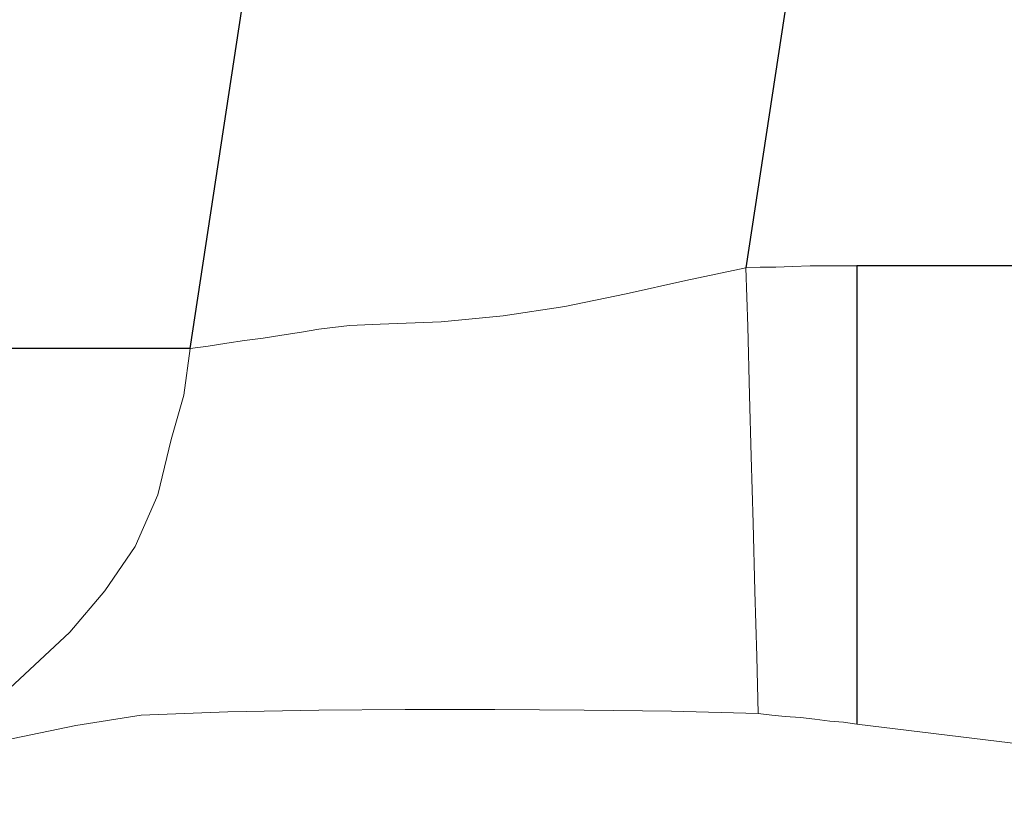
# Model space of a CAD drawing. Header units: inches. Extents: x 0 to 612, y 155 to 655.
# Tile 83 of 138: x 48.29 to 50.12, y 398.34 to 399.8. Entities that reach past the tile are written whole.
import ezdxf

# ---------------------------------------------------------------- set-up
doc = ezdxf.new("R2010")
doc.units = ezdxf.units.IN
doc.header["$MEASUREMENT"] = 0
doc.layers.add('Layer 1', color=7, linetype='Continuous')

# ---------------------------------------------------------------- blocks, each defined once
blk = doc.blocks.new('block 6006')
at = {"layer": 'Layer 1', "lineweight": 0}
for points in [[(49.8428, 398.4941)], [(50.2236, 398.4478)]]:
    blk.add_lwpolyline(points, dxfattribs=at)
blk.add_open_spline([(50.2236, 398.4478), (50.2236, 398.4478), (49.8428, 398.4941), (49.8428, 398.4941), (49.8428, 398.4941), (50.2236, 398.4478), (50.2236, 398.4478)], degree=3, knots=[0, 0, 0, 0, 1, 1, 1, 2, 2, 2, 2], dxfattribs=at)
blk = doc.blocks.new('block 5999')
at = {"layer": 'Layer 1'}
blk.add_blockref('block 6006', (0, 0), dxfattribs=at)
blk = doc.blocks.new('block 5998')
at = {"layer": 'Layer 1'}
blk.add_blockref('block 5999', (0, 0), dxfattribs=at)
blk = doc.blocks.new('block 6021')
at = {"layer": 'Layer 1', "color": 7, "lineweight": 25}
blk.add_lwpolyline([(49.8428, 399.3433), (49.8428, 398.4941)], dxfattribs=at)
blk = doc.blocks.new('block 6020')
at = {"layer": 'Layer 1'}
blk.add_blockref('block 6021', (0, 0), dxfattribs=at)
blk = doc.blocks.new('block 6019')
at = {"layer": 'Layer 1'}
blk.add_blockref('block 6020', (0, 0), dxfattribs=at)
blk = doc.blocks.new('block 6024')
at = {"layer": 'Layer 1', "color": 7, "lineweight": 25}
blk.add_lwpolyline([(61.686, 399.3433), (49.8428, 399.3433)], dxfattribs=at)
blk = doc.blocks.new('block 6023')
at = {"layer": 'Layer 1'}
blk.add_blockref('block 6024', (0, 0), dxfattribs=at)
blk = doc.blocks.new('block 6022')
at = {"layer": 'Layer 1'}
blk.add_blockref('block 6023', (0, 0), dxfattribs=at)
blk = doc.blocks.new('block 6079')
at = {"layer": 'Layer 1', "lineweight": 0}
for points in [[(49.8179, 398.4976)], [(49.8428, 398.4941)]]:
    blk.add_lwpolyline(points, dxfattribs=at)
blk.add_open_spline([(49.8428, 398.4941), (49.8428, 398.4941), (49.8179, 398.4976), (49.8179, 398.4976), (49.8179, 398.4976), (49.8428, 398.4941), (49.8428, 398.4941)], degree=3, knots=[0, 0, 0, 0, 1, 1, 1, 2, 2, 2, 2], dxfattribs=at)
blk = doc.blocks.new('block 6080')
at = {"layer": 'Layer 1', "lineweight": 0}
for points in [[(49.793, 398.4995)], [(49.8179, 398.4976)]]:
    blk.add_lwpolyline(points, dxfattribs=at)
blk.add_open_spline([(49.8179, 398.4976), (49.8179, 398.4976), (49.793, 398.4995), (49.793, 398.4995), (49.793, 398.4995), (49.8179, 398.4976), (49.8179, 398.4976)], degree=3, knots=[0, 0, 0, 0, 1, 1, 1, 2, 2, 2, 2], dxfattribs=at)
blk = doc.blocks.new('block 6081')
at = {"layer": 'Layer 1', "lineweight": 0}
for points in [[(49.7651, 398.5029)], [(49.793, 398.4995)]]:
    blk.add_lwpolyline(points, dxfattribs=at)
blk.add_open_spline([(49.793, 398.4995), (49.793, 398.4995), (49.7651, 398.5029), (49.7651, 398.5029), (49.7651, 398.5029), (49.793, 398.4995), (49.793, 398.4995)], degree=3, knots=[0, 0, 0, 0, 1, 1, 1, 2, 2, 2, 2], dxfattribs=at)
blk = doc.blocks.new('block 6082')
at = {"layer": 'Layer 1', "lineweight": 0}
for points in [[(49.7383, 398.5059)], [(49.7651, 398.5029)]]:
    blk.add_lwpolyline(points, dxfattribs=at)
blk.add_open_spline([(49.7651, 398.5029), (49.7651, 398.5029), (49.7383, 398.5059), (49.7383, 398.5059), (49.7383, 398.5059), (49.7651, 398.5029), (49.7651, 398.5029)], degree=3, knots=[0, 0, 0, 0, 1, 1, 1, 2, 2, 2, 2], dxfattribs=at)
blk = doc.blocks.new('block 6083')
at = {"layer": 'Layer 1', "lineweight": 0}
for points in [[(49.71, 398.5083)], [(49.7383, 398.5059)]]:
    blk.add_lwpolyline(points, dxfattribs=at)
blk.add_open_spline([(49.7383, 398.5059), (49.7383, 398.5059), (49.71, 398.5083), (49.71, 398.5083), (49.71, 398.5083), (49.7383, 398.5059), (49.7383, 398.5059)], degree=3, knots=[0, 0, 0, 0, 1, 1, 1, 2, 2, 2, 2], dxfattribs=at)
blk = doc.blocks.new('block 6084')
at = {"layer": 'Layer 1', "lineweight": 0}
for points in [[(49.6851, 398.5103)], [(49.71, 398.5083)]]:
    blk.add_lwpolyline(points, dxfattribs=at)
blk.add_open_spline([(49.71, 398.5083), (49.71, 398.5083), (49.6851, 398.5103), (49.6851, 398.5103), (49.6851, 398.5103), (49.71, 398.5083), (49.71, 398.5083)], degree=3, knots=[0, 0, 0, 0, 1, 1, 1, 2, 2, 2, 2], dxfattribs=at)
blk = doc.blocks.new('block 6085')
at = {"layer": 'Layer 1', "lineweight": 0}
for points in [[(49.6602, 398.5137)], [(49.6851, 398.5103)]]:
    blk.add_lwpolyline(points, dxfattribs=at)
blk.add_open_spline([(49.6851, 398.5103), (49.6851, 398.5103), (49.6602, 398.5137), (49.6602, 398.5137), (49.6602, 398.5137), (49.6851, 398.5103), (49.6851, 398.5103)], degree=3, knots=[0, 0, 0, 0, 1, 1, 1, 2, 2, 2, 2], dxfattribs=at)
blk = doc.blocks.new('block 6078')
at = {"layer": 'Layer 1'}
for name in ['block 6085', 'block 6084', 'block 6083', 'block 6082', 'block 6081', 'block 6080', 'block 6079']:
    blk.add_blockref(name, (0, 0), dxfattribs=at)
blk = doc.blocks.new('block 6077')
at = {"layer": 'Layer 1'}
blk.add_blockref('block 6078', (0, 0), dxfattribs=at)
blk = doc.blocks.new('block 6115')
at = {"layer": 'Layer 1', "lineweight": 0}
for points in [[(49.499, 398.5181)], [(49.6602, 398.5137)]]:
    blk.add_lwpolyline(points, dxfattribs=at)
blk.add_open_spline([(49.6602, 398.5137), (49.6602, 398.5137), (49.499, 398.5181), (49.499, 398.5181), (49.499, 398.5181), (49.6602, 398.5137), (49.6602, 398.5137)], degree=3, knots=[0, 0, 0, 0, 1, 1, 1, 2, 2, 2, 2], dxfattribs=at)
blk = doc.blocks.new('block 6116')
at = {"layer": 'Layer 1', "lineweight": 0}
for points in [[(49.3374, 398.52)], [(49.499, 398.5181)]]:
    blk.add_lwpolyline(points, dxfattribs=at)
blk.add_open_spline([(49.499, 398.5181), (49.499, 398.5181), (49.3374, 398.52), (49.3374, 398.52), (49.3374, 398.52), (49.499, 398.5181), (49.499, 398.5181)], degree=3, knots=[0, 0, 0, 0, 1, 1, 1, 2, 2, 2, 2], dxfattribs=at)
blk = doc.blocks.new('block 6117')
at = {"layer": 'Layer 1', "lineweight": 0}
for points in [[(49.1719, 398.521)], [(49.3374, 398.52)]]:
    blk.add_lwpolyline(points, dxfattribs=at)
blk.add_open_spline([(49.3374, 398.52), (49.3374, 398.52), (49.1719, 398.521), (49.1719, 398.521), (49.1719, 398.521), (49.3374, 398.52), (49.3374, 398.52)], degree=3, knots=[0, 0, 0, 0, 1, 1, 1, 2, 2, 2, 2], dxfattribs=at)
blk = doc.blocks.new('block 6118')
at = {"layer": 'Layer 1', "lineweight": 0}
for points in [[(49.0054, 398.521)], [(49.1719, 398.521)]]:
    blk.add_lwpolyline(points, dxfattribs=at)
blk.add_open_spline([(49.1719, 398.521), (49.1719, 398.521), (49.0054, 398.521), (49.0054, 398.521), (49.0054, 398.521), (49.1719, 398.521), (49.1719, 398.521)], degree=3, knots=[0, 0, 0, 0, 1, 1, 1, 2, 2, 2, 2], dxfattribs=at)
blk = doc.blocks.new('block 6119')
at = {"layer": 'Layer 1', "lineweight": 0}
for points in [[(48.8457, 398.52)], [(49.0054, 398.521)]]:
    blk.add_lwpolyline(points, dxfattribs=at)
blk.add_open_spline([(49.0054, 398.521), (49.0054, 398.521), (48.8457, 398.52), (48.8457, 398.52), (48.8457, 398.52), (49.0054, 398.521), (49.0054, 398.521)], degree=3, knots=[0, 0, 0, 0, 1, 1, 1, 2, 2, 2, 2], dxfattribs=at)
blk = doc.blocks.new('block 6120')
at = {"layer": 'Layer 1', "lineweight": 0}
for points in [[(48.6772, 398.5166)], [(48.8457, 398.52)]]:
    blk.add_lwpolyline(points, dxfattribs=at)
blk.add_open_spline([(48.8457, 398.52), (48.8457, 398.52), (48.6772, 398.5166), (48.6772, 398.5166), (48.6772, 398.5166), (48.8457, 398.52), (48.8457, 398.52)], degree=3, knots=[0, 0, 0, 0, 1, 1, 1, 2, 2, 2, 2], dxfattribs=at)
blk = doc.blocks.new('block 6121')
at = {"layer": 'Layer 1', "lineweight": 0}
for points in [[(48.6772, 398.5166)], [(48.5166, 398.5103)]]:
    blk.add_lwpolyline(points, dxfattribs=at)
blk.add_open_spline([(48.6772, 398.5166), (48.6772, 398.5166), (48.5166, 398.5103), (48.5166, 398.5103), (48.5166, 398.5103), (48.6772, 398.5166), (48.6772, 398.5166)], degree=3, knots=[0, 0, 0, 0, 1, 1, 1, 2, 2, 2, 2], dxfattribs=at)
blk = doc.blocks.new('block 6114')
at = {"layer": 'Layer 1'}
for name in ['block 6121', 'block 6120', 'block 6119', 'block 6118', 'block 6117', 'block 6116', 'block 6115']:
    blk.add_blockref(name, (0, 0), dxfattribs=at)
blk = doc.blocks.new('block 6113')
at = {"layer": 'Layer 1'}
blk.add_blockref('block 6114', (0, 0), dxfattribs=at)
blk = doc.blocks.new('block 6148')
at = {"layer": 'Layer 1', "lineweight": 0}
for points in [[(48.5166, 398.5103)], [(48.3955, 398.4912)]]:
    blk.add_lwpolyline(points, dxfattribs=at)
blk.add_open_spline([(48.5166, 398.5103), (48.5166, 398.5103), (48.3955, 398.4912), (48.3955, 398.4912), (48.3955, 398.4912), (48.5166, 398.5103), (48.5166, 398.5103)], degree=3, knots=[0, 0, 0, 0, 1, 1, 1, 2, 2, 2, 2], dxfattribs=at)
blk = doc.blocks.new('block 6149')
at = {"layer": 'Layer 1', "lineweight": 0}
for points in [[(48.3955, 398.4912)], [(48.2788, 398.4673)]]:
    blk.add_lwpolyline(points, dxfattribs=at)
blk.add_open_spline([(48.3955, 398.4912), (48.3955, 398.4912), (48.2788, 398.4673), (48.2788, 398.4673), (48.2788, 398.4673), (48.3955, 398.4912), (48.3955, 398.4912)], degree=3, knots=[0, 0, 0, 0, 1, 1, 1, 2, 2, 2, 2], dxfattribs=at)
blk = doc.blocks.new('block 6150')
at = {"layer": 'Layer 1', "lineweight": 0}
for points in [[(48.2788, 398.4673)], [(48.1533, 398.437)]]:
    blk.add_lwpolyline(points, dxfattribs=at)
blk.add_open_spline([(48.2788, 398.4673), (48.2788, 398.4673), (48.1533, 398.437), (48.1533, 398.437), (48.1533, 398.437), (48.2788, 398.4673), (48.2788, 398.4673)], degree=3, knots=[0, 0, 0, 0, 1, 1, 1, 2, 2, 2, 2], dxfattribs=at)
blk = doc.blocks.new('block 6151')
at = {"layer": 'Layer 1', "lineweight": 0}
for points in [[(48.1533, 398.437)], [(48.0381, 398.4048)]]:
    blk.add_lwpolyline(points, dxfattribs=at)
blk.add_open_spline([(48.1533, 398.437), (48.1533, 398.437), (48.0381, 398.4048), (48.0381, 398.4048), (48.0381, 398.4048), (48.1533, 398.437), (48.1533, 398.437)], degree=3, knots=[0, 0, 0, 0, 1, 1, 1, 2, 2, 2, 2], dxfattribs=at)
blk = doc.blocks.new('block 6152')
at = {"layer": 'Layer 1', "lineweight": 0}
for points in [[(48.0381, 398.4048)], [(47.916, 398.3735)]]:
    blk.add_lwpolyline(points, dxfattribs=at)
blk.add_open_spline([(48.0381, 398.4048), (48.0381, 398.4048), (47.916, 398.3735), (47.916, 398.3735), (47.916, 398.3735), (48.0381, 398.4048), (48.0381, 398.4048)], degree=3, knots=[0, 0, 0, 0, 1, 1, 1, 2, 2, 2, 2], dxfattribs=at)
blk = doc.blocks.new('block 6153')
at = {"layer": 'Layer 1', "lineweight": 0}
for points in [[(47.916, 398.3735)], [(47.7949, 398.3496)]]:
    blk.add_lwpolyline(points, dxfattribs=at)
blk.add_open_spline([(47.916, 398.3735), (47.916, 398.3735), (47.7949, 398.3496), (47.7949, 398.3496), (47.7949, 398.3496), (47.916, 398.3735), (47.916, 398.3735)], degree=3, knots=[0, 0, 0, 0, 1, 1, 1, 2, 2, 2, 2], dxfattribs=at)
blk = doc.blocks.new('block 6154')
at = {"layer": 'Layer 1', "lineweight": 0}
for points in [[(47.7349, 398.3408)], [(47.7949, 398.3496)]]:
    blk.add_lwpolyline(points, dxfattribs=at)
blk.add_open_spline([(47.7949, 398.3496), (47.7949, 398.3496), (47.7349, 398.3408), (47.7349, 398.3408), (47.7349, 398.3408), (47.7949, 398.3496), (47.7949, 398.3496)], degree=3, knots=[0, 0, 0, 0, 1, 1, 1, 2, 2, 2, 2], dxfattribs=at)
blk = doc.blocks.new('block 6155')
at = {"layer": 'Layer 1', "lineweight": 0}
for points in [[(47.6738, 398.3379)], [(47.7349, 398.3408)]]:
    blk.add_lwpolyline(points, dxfattribs=at)
blk.add_open_spline([(47.7349, 398.3408), (47.7349, 398.3408), (47.6738, 398.3379), (47.6738, 398.3379), (47.6738, 398.3379), (47.7349, 398.3408), (47.7349, 398.3408)], degree=3, knots=[0, 0, 0, 0, 1, 1, 1, 2, 2, 2, 2], dxfattribs=at)
blk = doc.blocks.new('block 6147')
at = {"layer": 'Layer 1'}
for name in ['block 6148', 'block 6149', 'block 6150', 'block 6151', 'block 6152', 'block 6153', 'block 6155', 'block 6154']:
    blk.add_blockref(name, (0, 0), dxfattribs=at)
blk = doc.blocks.new('block 6146')
at = {"layer": 'Layer 1'}
blk.add_blockref('block 6147', (0, 0), dxfattribs=at)
blk = doc.blocks.new('block 6176')
at = {"layer": 'Layer 1', "lineweight": 0}
for points in [[(49.6372, 399.3398)], [(49.6406, 399.231)]]:
    blk.add_lwpolyline(points, dxfattribs=at)
blk.add_open_spline([(49.6372, 399.3398), (49.6372, 399.3398), (49.6406, 399.231), (49.6406, 399.231), (49.6406, 399.231), (49.6372, 399.3398), (49.6372, 399.3398)], degree=3, knots=[0, 0, 0, 0, 1, 1, 1, 2, 2, 2, 2], dxfattribs=at)
blk = doc.blocks.new('block 6177')
at = {"layer": 'Layer 1', "lineweight": 0}
for points in [[(49.6406, 399.231)], [(49.6436, 399.1035)]]:
    blk.add_lwpolyline(points, dxfattribs=at)
blk.add_open_spline([(49.6406, 399.231), (49.6406, 399.231), (49.6436, 399.1035), (49.6436, 399.1035), (49.6436, 399.1035), (49.6406, 399.231), (49.6406, 399.231)], degree=3, knots=[0, 0, 0, 0, 1, 1, 1, 2, 2, 2, 2], dxfattribs=at)
blk = doc.blocks.new('block 6178')
at = {"layer": 'Layer 1', "lineweight": 0}
for points in [[(49.6436, 399.1035)], [(49.647, 398.9902)]]:
    blk.add_lwpolyline(points, dxfattribs=at)
blk.add_open_spline([(49.6436, 399.1035), (49.6436, 399.1035), (49.647, 398.9902), (49.647, 398.9902), (49.647, 398.9902), (49.6436, 399.1035), (49.6436, 399.1035)], degree=3, knots=[0, 0, 0, 0, 1, 1, 1, 2, 2, 2, 2], dxfattribs=at)
blk = doc.blocks.new('block 6179')
at = {"layer": 'Layer 1', "lineweight": 0}
for points in [[(49.647, 398.9902)], [(49.6504, 398.8662)]]:
    blk.add_lwpolyline(points, dxfattribs=at)
blk.add_open_spline([(49.647, 398.9902), (49.647, 398.9902), (49.6504, 398.8662), (49.6504, 398.8662), (49.6504, 398.8662), (49.647, 398.9902), (49.647, 398.9902)], degree=3, knots=[0, 0, 0, 0, 1, 1, 1, 2, 2, 2, 2], dxfattribs=at)
blk = doc.blocks.new('block 6180')
at = {"layer": 'Layer 1', "lineweight": 0}
for points in [[(49.6504, 398.8662)], [(49.6538, 398.7402)]]:
    blk.add_lwpolyline(points, dxfattribs=at)
blk.add_open_spline([(49.6504, 398.8662), (49.6504, 398.8662), (49.6538, 398.7402), (49.6538, 398.7402), (49.6538, 398.7402), (49.6504, 398.8662), (49.6504, 398.8662)], degree=3, knots=[0, 0, 0, 0, 1, 1, 1, 2, 2, 2, 2], dxfattribs=at)
blk = doc.blocks.new('block 6181')
at = {"layer": 'Layer 1', "lineweight": 0}
for points in [[(49.6538, 398.7402)], [(49.6572, 398.6191)]]:
    blk.add_lwpolyline(points, dxfattribs=at)
blk.add_open_spline([(49.6538, 398.7402), (49.6538, 398.7402), (49.6572, 398.6191), (49.6572, 398.6191), (49.6572, 398.6191), (49.6538, 398.7402), (49.6538, 398.7402)], degree=3, knots=[0, 0, 0, 0, 1, 1, 1, 2, 2, 2, 2], dxfattribs=at)
blk = doc.blocks.new('block 6182')
at = {"layer": 'Layer 1', "lineweight": 0}
for points in [[(49.6572, 398.6191)], [(49.6602, 398.5137)]]:
    blk.add_lwpolyline(points, dxfattribs=at)
blk.add_open_spline([(49.6572, 398.6191), (49.6572, 398.6191), (49.6602, 398.5137), (49.6602, 398.5137), (49.6602, 398.5137), (49.6572, 398.6191), (49.6572, 398.6191)], degree=3, knots=[0, 0, 0, 0, 1, 1, 1, 2, 2, 2, 2], dxfattribs=at)
blk = doc.blocks.new('block 6175')
at = {"layer": 'Layer 1'}
for name in ['block 6176', 'block 6177', 'block 6178', 'block 6179', 'block 6180', 'block 6181', 'block 6182']:
    blk.add_blockref(name, (0, 0), dxfattribs=at)
blk = doc.blocks.new('block 6174')
at = {"layer": 'Layer 1'}
blk.add_blockref('block 6175', (0, 0), dxfattribs=at)
blk = doc.blocks.new('block 6185')
at = {"layer": 'Layer 1', "lineweight": 0}
for points in [[(49.6372, 399.3398)], [(49.6636, 399.3408)]]:
    blk.add_lwpolyline(points, dxfattribs=at)
blk.add_open_spline([(49.6372, 399.3398), (49.6372, 399.3398), (49.6636, 399.3408), (49.6636, 399.3408), (49.6636, 399.3408), (49.6372, 399.3398), (49.6372, 399.3398)], degree=3, knots=[0, 0, 0, 0, 1, 1, 1, 2, 2, 2, 2], dxfattribs=at)
blk = doc.blocks.new('block 6186')
at = {"layer": 'Layer 1', "lineweight": 0}
for points in [[(49.6636, 399.3408)], [(49.6929, 399.3408)]]:
    blk.add_lwpolyline(points, dxfattribs=at)
blk.add_open_spline([(49.6636, 399.3408), (49.6636, 399.3408), (49.6929, 399.3408), (49.6929, 399.3408), (49.6929, 399.3408), (49.6636, 399.3408), (49.6636, 399.3408)], degree=3, knots=[0, 0, 0, 0, 1, 1, 1, 2, 2, 2, 2], dxfattribs=at)
blk = doc.blocks.new('block 6187')
at = {"layer": 'Layer 1', "lineweight": 0}
for points in [[(49.6929, 399.3408)], [(49.7236, 399.3418)]]:
    blk.add_lwpolyline(points, dxfattribs=at)
blk.add_open_spline([(49.6929, 399.3408), (49.6929, 399.3408), (49.7236, 399.3418), (49.7236, 399.3418), (49.7236, 399.3418), (49.6929, 399.3408), (49.6929, 399.3408)], degree=3, knots=[0, 0, 0, 0, 1, 1, 1, 2, 2, 2, 2], dxfattribs=at)
blk = doc.blocks.new('block 6188')
at = {"layer": 'Layer 1', "lineweight": 0}
for points in [[(49.7236, 399.3418)], [(49.7563, 399.3433)]]:
    blk.add_lwpolyline(points, dxfattribs=at)
blk.add_open_spline([(49.7236, 399.3418), (49.7236, 399.3418), (49.7563, 399.3433), (49.7563, 399.3433), (49.7563, 399.3433), (49.7236, 399.3418), (49.7236, 399.3418)], degree=3, knots=[0, 0, 0, 0, 1, 1, 1, 2, 2, 2, 2], dxfattribs=at)
blk = doc.blocks.new('block 6189')
at = {"layer": 'Layer 1', "lineweight": 0}
for points in [[(49.7563, 399.3433)], [(49.7876, 399.3433)]]:
    blk.add_lwpolyline(points, dxfattribs=at)
blk.add_open_spline([(49.7563, 399.3433), (49.7563, 399.3433), (49.7876, 399.3433), (49.7876, 399.3433), (49.7876, 399.3433), (49.7563, 399.3433), (49.7563, 399.3433)], degree=3, knots=[0, 0, 0, 0, 1, 1, 1, 2, 2, 2, 2], dxfattribs=at)
blk = doc.blocks.new('block 6190')
at = {"layer": 'Layer 1', "lineweight": 0}
for points in [[(49.7876, 399.3433)], [(49.8164, 399.3433)]]:
    blk.add_lwpolyline(points, dxfattribs=at)
blk.add_open_spline([(49.7876, 399.3433), (49.7876, 399.3433), (49.8164, 399.3433), (49.8164, 399.3433), (49.8164, 399.3433), (49.7876, 399.3433), (49.7876, 399.3433)], degree=3, knots=[0, 0, 0, 0, 1, 1, 1, 2, 2, 2, 2], dxfattribs=at)
blk = doc.blocks.new('block 6191')
at = {"layer": 'Layer 1', "lineweight": 0}
for points in [[(49.8164, 399.3433)], [(49.8428, 399.3433)]]:
    blk.add_lwpolyline(points, dxfattribs=at)
blk.add_open_spline([(49.8164, 399.3433), (49.8164, 399.3433), (49.8428, 399.3433), (49.8428, 399.3433), (49.8428, 399.3433), (49.8164, 399.3433), (49.8164, 399.3433)], degree=3, knots=[0, 0, 0, 0, 1, 1, 1, 2, 2, 2, 2], dxfattribs=at)
blk = doc.blocks.new('block 6184')
at = {"layer": 'Layer 1'}
for name in ['block 6185', 'block 6186', 'block 6187', 'block 6188', 'block 6189', 'block 6190', 'block 6191']:
    blk.add_blockref(name, (0, 0), dxfattribs=at)
blk = doc.blocks.new('block 6183')
at = {"layer": 'Layer 1'}
blk.add_blockref('block 6184', (0, 0), dxfattribs=at)
blk = doc.blocks.new('block 6224')
at = {"layer": 'Layer 1', "lineweight": 0}
for points in [[(48.9023, 399.2329)], [(48.8457, 399.2256)]]:
    blk.add_lwpolyline(points, dxfattribs=at)
blk.add_open_spline([(48.8457, 399.2256), (48.8457, 399.2256), (48.9023, 399.2329), (48.9023, 399.2329), (48.9023, 399.2329), (48.8457, 399.2256), (48.8457, 399.2256)], degree=3, knots=[0, 0, 0, 0, 1, 1, 1, 2, 2, 2, 2], dxfattribs=at)
blk = doc.blocks.new('block 6225')
at = {"layer": 'Layer 1', "lineweight": 0}
for points in [[(48.9023, 399.2329)], [(48.959, 399.2354)]]:
    blk.add_lwpolyline(points, dxfattribs=at)
blk.add_open_spline([(48.9023, 399.2329), (48.9023, 399.2329), (48.959, 399.2354), (48.959, 399.2354), (48.959, 399.2354), (48.9023, 399.2329), (48.9023, 399.2329)], degree=3, knots=[0, 0, 0, 0, 1, 1, 1, 2, 2, 2, 2], dxfattribs=at)
blk = doc.blocks.new('block 6226')
at = {"layer": 'Layer 1', "lineweight": 0}
for points in [[(48.959, 399.2354)], [(49.0723, 399.2393)]]:
    blk.add_lwpolyline(points, dxfattribs=at)
blk.add_open_spline([(48.959, 399.2354), (48.959, 399.2354), (49.0723, 399.2393), (49.0723, 399.2393), (49.0723, 399.2393), (48.959, 399.2354), (48.959, 399.2354)], degree=3, knots=[0, 0, 0, 0, 1, 1, 1, 2, 2, 2, 2], dxfattribs=at)
blk = doc.blocks.new('block 6227')
at = {"layer": 'Layer 1', "lineweight": 0}
for points in [[(49.187, 399.2505)], [(49.0723, 399.2393)]]:
    blk.add_lwpolyline(points, dxfattribs=at)
blk.add_open_spline([(49.0723, 399.2393), (49.0723, 399.2393), (49.187, 399.2505), (49.187, 399.2505), (49.187, 399.2505), (49.0723, 399.2393), (49.0723, 399.2393)], degree=3, knots=[0, 0, 0, 0, 1, 1, 1, 2, 2, 2, 2], dxfattribs=at)
blk = doc.blocks.new('block 6228')
at = {"layer": 'Layer 1', "lineweight": 0}
for points in [[(49.3013, 399.2676)], [(49.187, 399.2505)]]:
    blk.add_lwpolyline(points, dxfattribs=at)
blk.add_open_spline([(49.187, 399.2505), (49.187, 399.2505), (49.3013, 399.2676), (49.3013, 399.2676), (49.3013, 399.2676), (49.187, 399.2505), (49.187, 399.2505)], degree=3, knots=[0, 0, 0, 0, 1, 1, 1, 2, 2, 2, 2], dxfattribs=at)
blk = doc.blocks.new('block 6229')
at = {"layer": 'Layer 1', "lineweight": 0}
for points in [[(49.415, 399.2915)], [(49.3013, 399.2676)]]:
    blk.add_lwpolyline(points, dxfattribs=at)
blk.add_open_spline([(49.3013, 399.2676), (49.3013, 399.2676), (49.415, 399.2915), (49.415, 399.2915), (49.415, 399.2915), (49.3013, 399.2676), (49.3013, 399.2676)], degree=3, knots=[0, 0, 0, 0, 1, 1, 1, 2, 2, 2, 2], dxfattribs=at)
blk = doc.blocks.new('block 6230')
at = {"layer": 'Layer 1', "lineweight": 0}
for points in [[(49.5259, 399.3159)], [(49.415, 399.2915)]]:
    blk.add_lwpolyline(points, dxfattribs=at)
blk.add_open_spline([(49.415, 399.2915), (49.415, 399.2915), (49.5259, 399.3159), (49.5259, 399.3159), (49.5259, 399.3159), (49.415, 399.2915), (49.415, 399.2915)], degree=3, knots=[0, 0, 0, 0, 1, 1, 1, 2, 2, 2, 2], dxfattribs=at)
blk = doc.blocks.new('block 6231')
at = {"layer": 'Layer 1', "lineweight": 0}
for points in [[(49.6372, 399.3398)], [(49.5259, 399.3159)]]:
    blk.add_lwpolyline(points, dxfattribs=at)
blk.add_open_spline([(49.5259, 399.3159), (49.5259, 399.3159), (49.6372, 399.3398), (49.6372, 399.3398), (49.6372, 399.3398), (49.5259, 399.3159), (49.5259, 399.3159)], degree=3, knots=[0, 0, 0, 0, 1, 1, 1, 2, 2, 2, 2], dxfattribs=at)
blk = doc.blocks.new('block 6223')
at = {"layer": 'Layer 1'}
for name in ['block 6231', 'block 6230', 'block 6229', 'block 6228', 'block 6227', 'block 6224', 'block 6225', 'block 6226']:
    blk.add_blockref(name, (0, 0), dxfattribs=at)
blk = doc.blocks.new('block 6222')
at = {"layer": 'Layer 1'}
blk.add_blockref('block 6223', (0, 0), dxfattribs=at)
blk = doc.blocks.new('block 6320')
at = {"layer": 'Layer 1', "lineweight": 0}
for points in [[(47.6738, 398.3379)], [(47.7637, 398.3389)]]:
    blk.add_lwpolyline(points, dxfattribs=at)
blk.add_open_spline([(47.6738, 398.3379), (47.6738, 398.3379), (47.7637, 398.3389), (47.7637, 398.3389), (47.7637, 398.3389), (47.6738, 398.3379), (47.6738, 398.3379)], degree=3, knots=[0, 0, 0, 0, 1, 1, 1, 2, 2, 2, 2], dxfattribs=at)
blk = doc.blocks.new('block 6321')
at = {"layer": 'Layer 1', "lineweight": 0}
for points in [[(47.8521, 398.3574)], [(47.7637, 398.3389)]]:
    blk.add_lwpolyline(points, dxfattribs=at)
blk.add_open_spline([(47.7637, 398.3389), (47.7637, 398.3389), (47.8521, 398.3574), (47.8521, 398.3574), (47.8521, 398.3574), (47.7637, 398.3389), (47.7637, 398.3389)], degree=3, knots=[0, 0, 0, 0, 1, 1, 1, 2, 2, 2, 2], dxfattribs=at)
blk = doc.blocks.new('block 6322')
at = {"layer": 'Layer 1', "lineweight": 0}
for points in [[(47.9565, 398.3726)], [(47.8521, 398.3574)]]:
    blk.add_lwpolyline(points, dxfattribs=at)
blk.add_open_spline([(47.8521, 398.3574), (47.8521, 398.3574), (47.9565, 398.3726), (47.9565, 398.3726), (47.9565, 398.3726), (47.8521, 398.3574), (47.8521, 398.3574)], degree=3, knots=[0, 0, 0, 0, 1, 1, 1, 2, 2, 2, 2], dxfattribs=at)
blk = doc.blocks.new('block 6323')
at = {"layer": 'Layer 1', "lineweight": 0}
for points in [[(48.0562, 398.4077)], [(47.9565, 398.3726)]]:
    blk.add_lwpolyline(points, dxfattribs=at)
blk.add_open_spline([(47.9565, 398.3726), (47.9565, 398.3726), (48.0562, 398.4077), (48.0562, 398.4077), (48.0562, 398.4077), (47.9565, 398.3726), (47.9565, 398.3726)], degree=3, knots=[0, 0, 0, 0, 1, 1, 1, 2, 2, 2, 2], dxfattribs=at)
blk = doc.blocks.new('block 6324')
at = {"layer": 'Layer 1', "lineweight": 0}
for points in [[(48.1436, 398.4585)], [(48.0562, 398.4077)]]:
    blk.add_lwpolyline(points, dxfattribs=at)
blk.add_open_spline([(48.0562, 398.4077), (48.0562, 398.4077), (48.1436, 398.4585), (48.1436, 398.4585), (48.1436, 398.4585), (48.0562, 398.4077), (48.0562, 398.4077)], degree=3, knots=[0, 0, 0, 0, 1, 1, 1, 2, 2, 2, 2], dxfattribs=at)
blk = doc.blocks.new('block 6325')
at = {"layer": 'Layer 1', "lineweight": 0}
for points in [[(48.2256, 398.5166)], [(48.1436, 398.4585)]]:
    blk.add_lwpolyline(points, dxfattribs=at)
blk.add_open_spline([(48.1436, 398.4585), (48.1436, 398.4585), (48.2256, 398.5166), (48.2256, 398.5166), (48.2256, 398.5166), (48.1436, 398.4585), (48.1436, 398.4585)], degree=3, knots=[0, 0, 0, 0, 1, 1, 1, 2, 2, 2, 2], dxfattribs=at)
blk = doc.blocks.new('block 6326')
at = {"layer": 'Layer 1', "lineweight": 0}
for points in [[(48.3843, 398.6646)], [(48.2256, 398.5166)]]:
    blk.add_lwpolyline(points, dxfattribs=at)
blk.add_open_spline([(48.2256, 398.5166), (48.2256, 398.5166), (48.3843, 398.6646), (48.3843, 398.6646), (48.3843, 398.6646), (48.2256, 398.5166), (48.2256, 398.5166)], degree=3, knots=[0, 0, 0, 0, 1, 1, 1, 2, 2, 2, 2], dxfattribs=at)
blk = doc.blocks.new('block 6327')
at = {"layer": 'Layer 1', "lineweight": 0}
for points in [[(48.4487, 398.7412)], [(48.3843, 398.6646)]]:
    blk.add_lwpolyline(points, dxfattribs=at)
blk.add_open_spline([(48.3843, 398.6646), (48.3843, 398.6646), (48.4487, 398.7412), (48.4487, 398.7412), (48.4487, 398.7412), (48.3843, 398.6646), (48.3843, 398.6646)], degree=3, knots=[0, 0, 0, 0, 1, 1, 1, 2, 2, 2, 2], dxfattribs=at)
blk = doc.blocks.new('block 6328')
at = {"layer": 'Layer 1', "lineweight": 0}
for points in [[(48.5049, 398.8232)], [(48.4487, 398.7412)]]:
    blk.add_lwpolyline(points, dxfattribs=at)
blk.add_open_spline([(48.4487, 398.7412), (48.4487, 398.7412), (48.5049, 398.8232), (48.5049, 398.8232), (48.5049, 398.8232), (48.4487, 398.7412), (48.4487, 398.7412)], degree=3, knots=[0, 0, 0, 0, 1, 1, 1, 2, 2, 2, 2], dxfattribs=at)
blk = doc.blocks.new('block 6329')
at = {"layer": 'Layer 1', "lineweight": 0}
for points in [[(48.5474, 398.9189)], [(48.5049, 398.8232)]]:
    blk.add_lwpolyline(points, dxfattribs=at)
blk.add_open_spline([(48.5049, 398.8232), (48.5049, 398.8232), (48.5474, 398.9189), (48.5474, 398.9189), (48.5474, 398.9189), (48.5049, 398.8232), (48.5049, 398.8232)], degree=3, knots=[0, 0, 0, 0, 1, 1, 1, 2, 2, 2, 2], dxfattribs=at)
blk = doc.blocks.new('block 6330')
at = {"layer": 'Layer 1', "lineweight": 0}
for points in [[(48.5718, 399.0215)], [(48.5474, 398.9189)]]:
    blk.add_lwpolyline(points, dxfattribs=at)
blk.add_open_spline([(48.5474, 398.9189), (48.5474, 398.9189), (48.5718, 399.0215), (48.5718, 399.0215), (48.5718, 399.0215), (48.5474, 398.9189), (48.5474, 398.9189)], degree=3, knots=[0, 0, 0, 0, 1, 1, 1, 2, 2, 2, 2], dxfattribs=at)
blk = doc.blocks.new('block 6331')
at = {"layer": 'Layer 1', "lineweight": 0}
for points in [[(48.5952, 399.1035)], [(48.5718, 399.0215)]]:
    blk.add_lwpolyline(points, dxfattribs=at)
blk.add_open_spline([(48.5718, 399.0215), (48.5718, 399.0215), (48.5952, 399.1035), (48.5952, 399.1035), (48.5952, 399.1035), (48.5718, 399.0215), (48.5718, 399.0215)], degree=3, knots=[0, 0, 0, 0, 1, 1, 1, 2, 2, 2, 2], dxfattribs=at)
blk = doc.blocks.new('block 6332')
at = {"layer": 'Layer 1', "lineweight": 0}
for points in [[(48.6069, 399.1899)], [(48.5952, 399.1035)]]:
    blk.add_lwpolyline(points, dxfattribs=at)
blk.add_open_spline([(48.5952, 399.1035), (48.5952, 399.1035), (48.6069, 399.1899), (48.6069, 399.1899), (48.6069, 399.1899), (48.5952, 399.1035), (48.5952, 399.1035)], degree=3, knots=[0, 0, 0, 0, 1, 1, 1, 2, 2, 2, 2], dxfattribs=at)
blk = doc.blocks.new('block 6319')
at = {"layer": 'Layer 1'}
for name in ['block 6332', 'block 6331', 'block 6330', 'block 6329', 'block 6328', 'block 6327', 'block 6326', 'block 6325', 'block 6324', 'block 6323', 'block 6322', 'block 6321', 'block 6320']:
    blk.add_blockref(name, (0, 0), dxfattribs=at)
blk = doc.blocks.new('block 6318')
at = {"layer": 'Layer 1'}
blk.add_blockref('block 6319', (0, 0), dxfattribs=at)
blk = doc.blocks.new('block 6335')
at = {"layer": 'Layer 1', "lineweight": 0}
for points in [[(48.6406, 399.1943)], [(48.6069, 399.1899)]]:
    blk.add_lwpolyline(points, dxfattribs=at)
blk.add_open_spline([(48.6069, 399.1899), (48.6069, 399.1899), (48.6406, 399.1943), (48.6406, 399.1943), (48.6406, 399.1943), (48.6069, 399.1899), (48.6069, 399.1899)], degree=3, knots=[0, 0, 0, 0, 1, 1, 1, 2, 2, 2, 2], dxfattribs=at)
blk = doc.blocks.new('block 6336')
at = {"layer": 'Layer 1', "lineweight": 0}
for points in [[(48.6406, 399.1943)], [(48.6748, 399.1997)]]:
    blk.add_lwpolyline(points, dxfattribs=at)
blk.add_open_spline([(48.6406, 399.1943), (48.6406, 399.1943), (48.6748, 399.1997), (48.6748, 399.1997), (48.6748, 399.1997), (48.6406, 399.1943), (48.6406, 399.1943)], degree=3, knots=[0, 0, 0, 0, 1, 1, 1, 2, 2, 2, 2], dxfattribs=at)
blk = doc.blocks.new('block 6337')
at = {"layer": 'Layer 1', "lineweight": 0}
for points in [[(48.6748, 399.1997)], [(48.708, 399.2051)]]:
    blk.add_lwpolyline(points, dxfattribs=at)
blk.add_open_spline([(48.6748, 399.1997), (48.6748, 399.1997), (48.708, 399.2051), (48.708, 399.2051), (48.708, 399.2051), (48.6748, 399.1997), (48.6748, 399.1997)], degree=3, knots=[0, 0, 0, 0, 1, 1, 1, 2, 2, 2, 2], dxfattribs=at)
blk = doc.blocks.new('block 6338')
at = {"layer": 'Layer 1', "lineweight": 0}
for points in [[(48.7427, 399.2095)], [(48.708, 399.2051)]]:
    blk.add_lwpolyline(points, dxfattribs=at)
blk.add_open_spline([(48.708, 399.2051), (48.708, 399.2051), (48.7427, 399.2095), (48.7427, 399.2095), (48.7427, 399.2095), (48.708, 399.2051), (48.708, 399.2051)], degree=3, knots=[0, 0, 0, 0, 1, 1, 1, 2, 2, 2, 2], dxfattribs=at)
blk = doc.blocks.new('block 6339')
at = {"layer": 'Layer 1', "lineweight": 0}
for points in [[(48.7427, 399.2095)], [(48.7773, 399.2148)]]:
    blk.add_lwpolyline(points, dxfattribs=at)
blk.add_open_spline([(48.7427, 399.2095), (48.7427, 399.2095), (48.7773, 399.2148), (48.7773, 399.2148), (48.7773, 399.2148), (48.7427, 399.2095), (48.7427, 399.2095)], degree=3, knots=[0, 0, 0, 0, 1, 1, 1, 2, 2, 2, 2], dxfattribs=at)
blk = doc.blocks.new('block 6340')
at = {"layer": 'Layer 1', "lineweight": 0}
for points in [[(48.7773, 399.2148)], [(48.8135, 399.2202)]]:
    blk.add_lwpolyline(points, dxfattribs=at)
blk.add_open_spline([(48.7773, 399.2148), (48.7773, 399.2148), (48.8135, 399.2202), (48.8135, 399.2202), (48.8135, 399.2202), (48.7773, 399.2148), (48.7773, 399.2148)], degree=3, knots=[0, 0, 0, 0, 1, 1, 1, 2, 2, 2, 2], dxfattribs=at)
blk = doc.blocks.new('block 6341')
at = {"layer": 'Layer 1', "lineweight": 0}
for points in [[(48.8135, 399.2202)], [(48.8457, 399.2256)]]:
    blk.add_lwpolyline(points, dxfattribs=at)
blk.add_open_spline([(48.8135, 399.2202), (48.8135, 399.2202), (48.8457, 399.2256), (48.8457, 399.2256), (48.8457, 399.2256), (48.8135, 399.2202), (48.8135, 399.2202)], degree=3, knots=[0, 0, 0, 0, 1, 1, 1, 2, 2, 2, 2], dxfattribs=at)
blk = doc.blocks.new('block 6334')
at = {"layer": 'Layer 1'}
for name in ['block 6338', 'block 6339', 'block 6340', 'block 6341', 'block 6335', 'block 6336', 'block 6337']:
    blk.add_blockref(name, (0, 0), dxfattribs=at)
blk = doc.blocks.new('block 6333')
at = {"layer": 'Layer 1'}
blk.add_blockref('block 6334', (0, 0), dxfattribs=at)
blk = doc.blocks.new('block 6380')
at = {"layer": 'Layer 1', "color": 7, "lineweight": 25}
blk.add_lwpolyline([(49.9844, 401.6167), (49.6372, 399.3398)], dxfattribs=at)
blk = doc.blocks.new('block 6379')
at = {"layer": 'Layer 1'}
blk.add_blockref('block 6380', (0, 0), dxfattribs=at)
blk = doc.blocks.new('block 6378')
at = {"layer": 'Layer 1'}
blk.add_blockref('block 6379', (0, 0), dxfattribs=at)
blk = doc.blocks.new('block 6383')
at = {"layer": 'Layer 1', "color": 7, "lineweight": 25}
blk.add_lwpolyline([(48.6069, 399.1899), (49, 401.77)], dxfattribs=at)
blk = doc.blocks.new('block 6382')
at = {"layer": 'Layer 1'}
blk.add_blockref('block 6383', (0, 0), dxfattribs=at)
blk = doc.blocks.new('block 6381')
at = {"layer": 'Layer 1'}
blk.add_blockref('block 6382', (0, 0), dxfattribs=at)
blk = doc.blocks.new('block 6704')
at = {"layer": 'Layer 1', "color": 7, "lineweight": 25}
blk.add_lwpolyline([(48.6069, 399.1899), (47.5723, 399.1899)], dxfattribs=at)
blk = doc.blocks.new('block 6703')
at = {"layer": 'Layer 1'}
blk.add_blockref('block 6704', (0, 0), dxfattribs=at)
blk = doc.blocks.new('block 6702')
at = {"layer": 'Layer 1'}
blk.add_blockref('block 6703', (0, 0), dxfattribs=at)
blk = doc.blocks.new('block 921')
at = {"layer": 'Layer 1'}
for name in ['block 6381', 'block 6378', 'block 6222', 'block 6183', 'block 6174', 'block 6019', 'block 6022', 'block 6333', 'block 6702', 'block 6318', 'block 6113', 'block 6146', 'block 6077', 'block 5998']:
    blk.add_blockref(name, (0, 0), dxfattribs=at)
blk = doc.blocks.new('block 920')
at = {"layer": 'Layer 1'}
blk.add_blockref('block 921', (0, 0), dxfattribs=at)
blk = doc.blocks.new('block 2')
at = {"layer": 'Layer 1'}
blk.add_blockref('block 920', (0, 0), dxfattribs=at)

msp = doc.modelspace()

# ---------------------------------------------------------------- block references
at = {"layer": 'Layer 1'}
msp.add_blockref('block 2', (0, 0), dxfattribs=at)

doc.saveas('drawing.dxf')
